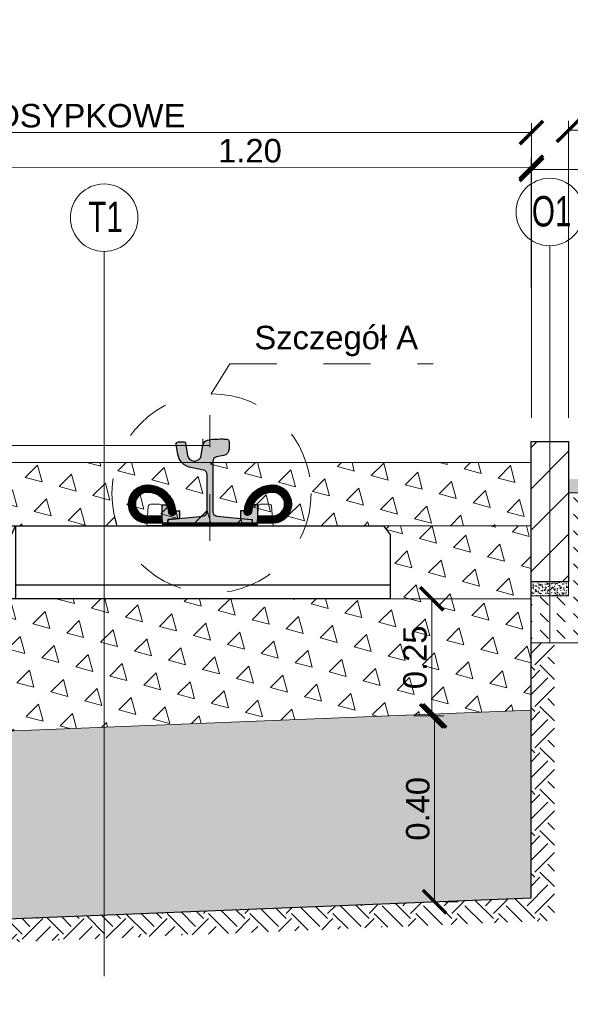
# Model space of a CAD drawing. Header units: feet. Extents: x 210.7 to 255.4, y -209.3 to -191.9.
# Tile 8 of 25: x 222.8 to 224, y -205 to -202.9. Entities that reach past the tile are written whole.
import ezdxf
from ezdxf.enums import TextEntityAlignment as Align

# ---------------------------------------------------------------- set-up
doc = ezdxf.new("R2010")
doc.units = ezdxf.units.FT
doc.header["$MEASUREMENT"] = 0
doc.header["$PDMODE"] = 34
doc.linetypes.add('DASHDOT2', pattern=[12.7, 6.35, -3.175, 0, -3.175])
doc.linetypes.add('DASHED2', pattern=[0.375, 0.25, -0.125])
for name, color, linetype, lineweight in [('BETON kresk', 8, 'Continuous', 9), ('Geowłóknina', 160, 'Continuous', 30), ('Miesz_niezw', 251, 'Continuous', 9), ('Mieszanka_niezw_0_315', 44, 'Continuous', 15), ('Opis', 7, 'Continuous', 15), ('Opis (wydruk czarny)', 7, 'Continuous', 15), ('oś-szyny', 1, 'DASHDOT2', 0), ('Podkład', 7, 'Continuous', 30), ('Podlew ciągły z poliuretanu', 1, 'Continuous', 9), ('Podsypka cementowo-piaskowa', 251, 'Continuous', 15), ('Podłoże gruntowe', 7, 'Continuous', 13), ('Sb3', 7, 'Continuous', 15), ('sb4', 7, 'Continuous', 15), ('Wymiar', 7, 'Continuous', 15)]:
    doc.layers.add(name, color=color, linetype=linetype, lineweight=lineweight)
for name, color, linetype in [('beton obram', 7, 'Continuous'), ('Podkadka sprężysta', 1, 'Continuous'), ('Szyna', 7, 'Continuous')]:
    doc.layers.add(name, color=color, linetype=linetype)
doc.layers.add('brudnopis', color=50, linetype='Continuous', lineweight=30, plot=False)
doc.styles.add('Opis_1_25', font='arial.ttf', dxfattribs={"height": 0.05})
doc.styles.add('Romans', font='romans.shx', dxfattribs={"width": 0.7})
doc.dimstyles.new('1_25_DK$0', dxfattribs={"dimtxt": 0.05, "dimasz": 0.05, "dimexe": 0.02, "dimexo": 0.05, "dimgap": 0.01, "dimtad": 1, "dimdec": 3, "dimzin": 3, "dimdsep": 46, "dimtxsty": 'Opis_1_25', "dimblk": 'ARCHTICK', "dimcen": 0.05, "dimclrd": 256, "dimclre": 256, "dimazin": 3, "dimtfac": 1, "dimtdec": 3, "dimtofl": 0, "dimtmove": 0, "dimatfit": 3, "dimldrblk": 'ARCHTICK', "dimfxl": 1, "dimfrac": 2, "dimtolj": 1, "dimtzin": 3, "dimlwd": -1, "dimlwe": -1, "dimarcsym": 0})
pattern_1 = [(105, (0.0009048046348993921, -3.755824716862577), (-0.07244443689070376, 0.01941142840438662), [0.03750000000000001, -0.03750000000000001]), (165, (0.0009048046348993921, -3.755824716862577), (-0.05303300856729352, -0.05303300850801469), [0.03750000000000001, -0.03750000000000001]), (45, (-0.03531741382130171, -3.746119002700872), (-0.01941142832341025, 0.07244443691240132), [0.03750000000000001, -0.03750000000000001])]

# ---------------------------------------------------------------- blocks, each defined once
blk = doc.blocks.new('_ArchTick')
at = {"color": 0, "linetype": 'ByBlock', "lineweight": 0, "const_width": 0.15}
blk.add_lwpolyline([(-0.5, -0.5), (0.5, 0.5)], dxfattribs=at)
blk = doc.blocks.new('*D13')
at = {"layer": 'DEFPOINTS', "color": 0, "lineweight": 70, "transparency": 16777216}
for p in [(225.0270997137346, -203.1577676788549), (224.0061949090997, -203.8217364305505), (225.0270997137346, -203.8217364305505)]:
    blk.add_point(p, dxfattribs=at)
at = {"layer": 'Wymiar', "transparency": 16777216}
for p, q in [((224.0061949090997, -203.7717364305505), (224.0061949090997, -203.1377676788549)), ((225.0270997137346, -203.7717364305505), (225.0270997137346, -203.1377676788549)), ((224.0061949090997, -203.1577676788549), (225.0270997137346, -203.1577676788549))]:
    blk.add_line(p, q, dxfattribs=at)
at = {"layer": 'Wymiar', "transparency": 16777216, "xscale": 0.05, "yscale": 0.05, "zscale": 0.05, "rotation": 180}
blk.add_blockref('_ArchTick', (224.0061949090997, -203.1577676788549), dxfattribs=at)
at = {"layer": 'Wymiar', "transparency": 16777216, "xscale": 0.05, "yscale": 0.05, "zscale": 0.05}
blk.add_blockref('_ArchTick', (225.0270997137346, -203.1577676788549), dxfattribs=at)
at = {"layer": 'Wymiar', "color": 0, "transparency": 16777216, "insert": (224.5166473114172, -203.079787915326), "char_height": 0.05, "attachment_point": 5, "style": 'Opis_1_25'}
blk.add_mtext('\\A1;{\\fArial|b0|i0|c238|p34;CHODNIK Z PŁYT \\PBETONOWYCH}', dxfattribs=at)
blk = doc.blocks.new('*D14')
at = {"layer": 'DEFPOINTS', "color": 0, "lineweight": 70, "transparency": 16777216}
for p in [(225.0270997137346, -203.2412230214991), (223.9270997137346, -203.8217364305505), (225.0270997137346, -203.8217364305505)]:
    blk.add_point(p, dxfattribs=at)
at = {"layer": 'Wymiar', "transparency": 16777216}
for p, q in [((223.9270997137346, -203.7717364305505), (223.9270997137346, -203.221223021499)), ((223.9270997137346, -203.2412230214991), (225.0270997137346, -203.2412230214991)), ((225.0270997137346, -203.7717364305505), (225.0270997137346, -203.221223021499))]:
    blk.add_line(p, q, dxfattribs=at)
at = {"layer": 'Wymiar', "transparency": 16777216, "xscale": 0.05, "yscale": 0.05, "zscale": 0.05, "rotation": 180}
blk.add_blockref('_ArchTick', (223.9270997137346, -203.2412230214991), dxfattribs=at)
at = {"layer": 'Wymiar', "transparency": 16777216, "xscale": 0.05, "yscale": 0.05, "zscale": 0.05}
blk.add_blockref('_ArchTick', (225.0270997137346, -203.2412230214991), dxfattribs=at)
at = {"layer": 'Wymiar', "color": 0, "transparency": 16777216, "insert": (224.4770997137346, -203.205694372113), "char_height": 0.05, "attachment_point": 5, "style": 'Opis_1_25'}
blk.add_mtext('\\A1;1.10', dxfattribs=at)
blk = doc.blocks.new('*D35')
at = {"layer": 'DEFPOINTS', "color": 0, "lineweight": 70, "transparency": 16777216}
for p in [(223.9266122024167, -203.2367113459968), (222.7270996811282, -203.8227364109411), (223.9270997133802, -203.8217364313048)]:
    blk.add_point(p, dxfattribs=at)
at = {"layer": 'Wymiar', "transparency": 16777216}
for p, q in [((222.7270580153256, -203.7727364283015), (222.7265955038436, -203.2177113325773)), ((223.9270580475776, -203.7717364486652), (223.9265955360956, -203.216711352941)), ((222.7266121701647, -203.2377113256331), (223.9266122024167, -203.2367113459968))]:
    blk.add_line(p, q, dxfattribs=at)
at = {"layer": 'Wymiar', "transparency": 16777216, "xscale": 0.05, "yscale": 0.05, "zscale": 0.05}
for p, rotation in [((222.7266121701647, -203.2377113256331), 180.0477454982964), ((223.9266122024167, -203.2367113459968), 0.04774549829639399)]:
    blk.add_blockref('_ArchTick', p, dxfattribs=dict(at, rotation=rotation))
at = {"layer": 'Wymiar', "color": 0, "transparency": 16777216, "insert": (223.3265825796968, -203.2016826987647), "char_height": 0.05, "attachment_point": 5, "rotation": 0.047745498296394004, "style": 'Opis_1_25'}
blk.add_mtext('\\A1;1.20', dxfattribs=at)
blk = doc.blocks.new('*D37')
at = {"layer": 'DEFPOINTS', "color": 0, "lineweight": 70, "transparency": 16777216}
for p in [(223.9270997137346, -203.1627676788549), (221.0570997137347, -203.8217364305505), (223.9270997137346, -203.8217364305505)]:
    blk.add_point(p, dxfattribs=at)
at = {"layer": 'Wymiar', "transparency": 16777216}
for p, q in [((221.0570997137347, -203.7717364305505), (221.0570997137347, -203.1427676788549)), ((223.9270997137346, -203.7717364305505), (223.9270997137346, -203.1427676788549)), ((221.0570997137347, -203.1627676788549), (223.9270997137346, -203.1627676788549))]:
    blk.add_line(p, q, dxfattribs=at)
at = {"layer": 'Wymiar', "transparency": 16777216, "xscale": 0.05, "yscale": 0.05, "zscale": 0.05, "rotation": 180}
blk.add_blockref('_ArchTick', (221.0570997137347, -203.1627676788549), dxfattribs=at)
at = {"layer": 'Wymiar', "transparency": 16777216, "xscale": 0.05, "yscale": 0.05, "zscale": 0.05}
blk.add_blockref('_ArchTick', (223.9270997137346, -203.1627676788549), dxfattribs=at)
at = {"layer": 'Wymiar', "color": 0, "transparency": 16777216, "insert": (222.4920997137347, -203.1268979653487), "char_height": 0.05, "attachment_point": 5, "style": 'Opis_1_25'}
blk.add_mtext('\\A1;{\\fArial|b0|i0|c238|p34;TOROWISKO KLASYCZNE PODSYPKOWE}', dxfattribs=at)
blk = doc.blocks.new('PS-60R2-SB4-1800')
h = blk.add_hatch(color=251)
edge = h.paths.add_edge_path()
edge.add_arc((-64.85020978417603, 18.20540894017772), 4.499999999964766, 4.328325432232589, 24.187061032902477, ccw=False)
edge.add_arc((-59.5653256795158, 18.60540894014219), 0.8000000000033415, 184.3283254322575, 364.3283254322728)
edge.add_arc((-64.85020978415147, 18.2054089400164), 6.099999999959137, 4.328325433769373, 5.518464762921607)
edge.add_line((-58.77848170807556, 18.79202480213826), (-58.02596563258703, 18.79189964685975))
edge.add_line((-58.02596563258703, 18.79189964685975), (-58.01851709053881, 17.15335696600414))
edge.add_line((-58.01851709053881, 17.15335696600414), (-60.51127112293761, 16.90517299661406))
edge.add_line((-60.51127112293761, 16.90517299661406), (-60.51143550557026, 16.10521954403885))
edge.add_line((-60.51143550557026, 16.10521954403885), (-61.65020978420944, 16.1054089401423))
edge.add_line((-61.65020978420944, 16.1054089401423), (-61.70545377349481, 17.70880618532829))
edge.add_line((-61.70545377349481, 17.70880618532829), (-61.70506451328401, 20.04929525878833))
edge.add_line((-61.70506451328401, 20.04929525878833), (-60.74525279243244, 20.04913562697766))
h = blk.add_hatch(color=251)
edge = h.paths.add_edge_path()
edge.add_arc((-38.14976804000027, 18.20942884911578), 4.499999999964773, 155.8129389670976, 175.6716745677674)
edge.add_arc((-43.43465214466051, 18.60942884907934), 0.8000000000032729, 175.6716745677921, 355.6716745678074, ccw=False)
edge.add_arc((-38.14976804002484, 18.20942884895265), 6.099999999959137, 174.4815352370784, 175.6716745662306, ccw=False)
edge.add_line((-44.22149611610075, 18.7960447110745), (-44.97401219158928, 18.79591955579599))
edge.add_line((-44.97401219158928, 18.79591955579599), (-44.9814607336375, 17.15737687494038))
edge.add_line((-44.9814607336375, 17.15737687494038), (-42.4887067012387, 16.90919290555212))
edge.add_line((-42.4887067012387, 16.90919290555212), (-42.48854231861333, 16.10923945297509))
edge.add_line((-42.48854231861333, 16.10923945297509), (-41.34976803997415, 16.10942884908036))
edge.add_line((-41.34976803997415, 16.10942884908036), (-41.29452405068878, 17.71282609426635))
edge.add_line((-41.29452405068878, 17.71282609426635), (-41.2949133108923, 20.0533151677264))
edge.add_line((-41.2949133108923, 20.0533151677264), (-42.25472503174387, 20.05315553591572))
h = blk.add_hatch(color=251)
edge = h.paths.add_edge_path()
edge.add_arc((38.14985109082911, 18.20942884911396), 4.499999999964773, 4.328325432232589, 24.18706103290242, ccw=False)
edge.add_arc((43.43473519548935, 18.60942884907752), 0.8000000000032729, 184.3283254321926, 364.3283254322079)
edge.add_arc((38.14985109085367, 18.20942884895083), 6.099999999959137, 4.328325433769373, 5.518464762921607)
edge.add_line((44.22157916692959, 18.79604471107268), (44.97409524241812, 18.79591955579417))
edge.add_line((44.97409524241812, 18.79591955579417), (44.98154378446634, 17.15737687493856))
edge.add_line((44.98154378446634, 17.15737687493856), (42.48878975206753, 16.9091929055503))
edge.add_line((42.48878975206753, 16.9091929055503), (42.48862536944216, 16.10923945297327))
edge.add_line((42.48862536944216, 16.10923945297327), (41.34985109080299, 16.10942884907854))
edge.add_line((41.34985109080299, 16.10942884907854), (41.29460710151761, 17.71282609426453))
edge.add_line((41.29460710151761, 17.71282609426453), (41.29499636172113, 20.05331516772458))
edge.add_line((41.29499636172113, 20.05331516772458), (42.25480808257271, 20.0531555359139))
h = blk.add_hatch(color=251)
edge = h.paths.add_edge_path()
edge.add_arc((64.85029283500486, 18.2054089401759), 4.499999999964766, 155.8129389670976, 175.6716745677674)
edge.add_arc((59.56540873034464, 18.60540894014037), 0.8000000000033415, 175.6716745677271, 355.67167456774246, ccw=False)
edge.add_arc((64.85029283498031, 18.20540894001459), 6.099999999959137, 174.4815352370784, 175.6716745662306, ccw=False)
edge.add_line((58.77856475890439, 18.79202480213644), (58.02604868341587, 18.79189964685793))
edge.add_line((58.02604868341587, 18.79189964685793), (58.01860014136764, 17.15335696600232))
edge.add_line((58.01860014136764, 17.15335696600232), (60.51135417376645, 16.90517299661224))
edge.add_line((60.51135417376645, 16.90517299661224), (60.5115185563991, 16.10521954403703))
edge.add_line((60.5115185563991, 16.10521954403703), (61.65029283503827, 16.10540894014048))
edge.add_line((61.65029283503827, 16.10540894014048), (61.70553682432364, 17.70880618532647))
edge.add_line((61.70553682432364, 17.70880618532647), (61.70514756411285, 20.04929525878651))
edge.add_line((61.70514756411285, 20.04929525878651), (60.74533584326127, 20.04913562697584))
at = {"layer": 'Podkadka sprężysta'}
h = blk.add_hatch(dxfattribs=at)
h.set_pattern_fill('ANSI37', color=256, angle=0.009529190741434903, style=0)
h.set_pattern_definition([(45.00952919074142, (-51.49991694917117, 15.60774071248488), (-0.08840304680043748, 0.08837364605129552), []), (135.0095291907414, (-51.49991694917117, 15.60774071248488), (-0.08837364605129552, -0.08840304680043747), [])])
h.paths.add_polyline_path([(-61.63283859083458, 15.60605544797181), (-61.65020978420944, 16.1054089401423), (-41.34976803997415, 16.10942884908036), (-41.36699530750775, 15.60942597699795)])
h = blk.add_hatch(dxfattribs=at)
h.set_pattern_fill('ANSI37', color=256, scale=100, style=0)
h.set_pattern_definition([(134.9904708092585, (51.5, 15.60774071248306), (0.08840304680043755, 0.08837364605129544), []), (44.99047080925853, (51.5, 15.60774071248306), (0.08837364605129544, -0.08840304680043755), [])])
h.paths.add_polyline_path([(61.63292164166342, 15.60605544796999), (61.65029283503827, 16.10540894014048), (41.34985109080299, 16.10942884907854), (41.36707835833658, 15.60942597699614)])
at = {"layer": 'sb4'}
h = blk.add_hatch(dxfattribs=at)
h.set_pattern_fill('ANSI31', color=256, angle=0.009529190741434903, style=0)
h.set_pattern_definition([(134.9904708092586, (-92.79758262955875, -4.70838610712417), (0.08840304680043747, 0.08837364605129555), [])])
edge = h.paths.add_edge_path()
edge.add_line((-61.65020978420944, 16.1054089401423), (-64.85020978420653, 16.1054089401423))
edge.add_arc((-64.8502097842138, 20.20540894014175), 4.099999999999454, 90.00000000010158, 270.00000000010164, ccw=False)
edge.add_arc((-64.85020978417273, 18.20540894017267), 6.099999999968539, 4.328325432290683, 90.00000000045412, ccw=False)
edge.add_arc((-59.5653256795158, 18.60540894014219), 0.8000000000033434, -175.67167456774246, 4.328325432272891, ccw=False)
edge.add_arc((-64.85020978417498, 18.20540894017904), 4.499999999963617, 4.328325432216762, 90.00000000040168)
edge.add_arc((-64.85020978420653, 20.20540894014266), 2.5, 90, 270)
edge.add_line((-64.85020978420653, 17.70540894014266), (-61.70580229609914, 17.70347502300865))
edge.add_line((-61.70580229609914, 17.70347502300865), (-61.65020978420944, 16.1054089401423))
h = blk.add_hatch(dxfattribs=at)
h.set_pattern_fill('ANSI31', color=256, angle=0.009529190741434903, style=0)
h.set_pattern_definition([(45.00952919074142, (-10.20239519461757, -4.704366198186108), (-0.08840304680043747, 0.08837364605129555), [])])
edge = h.paths.add_edge_path()
edge.add_line((-41.34976803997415, 16.10942884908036), (-38.14976803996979, 16.10942884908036))
edge.add_arc((-38.14976803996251, 20.2094288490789), 4.099999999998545, 269.9999999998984, 449.9999999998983)
edge.add_arc((-38.14976804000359, 18.20942884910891), 6.099999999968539, 89.99999999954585, 175.6716745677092)
edge.add_arc((-43.43465214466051, 18.60942884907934), 0.8000000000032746, 175.6716745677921, 355.6716745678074)
edge.add_arc((-38.14976804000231, 18.20942884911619), 4.499999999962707, 89.9999999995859, 175.6716745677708, ccw=False)
edge.add_arc((-38.14976803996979, 20.2094288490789), 2.5, -90, 90, ccw=False)
edge.add_line((-38.14976803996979, 17.7094288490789), (-41.29470646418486, 17.70753173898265))
edge.add_line((-41.29470646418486, 17.70753173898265), (-41.34976803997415, 16.10942884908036))
h = blk.add_hatch(dxfattribs=at)
h.set_pattern_fill('ANSI31', color=256, angle=0.009529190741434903, style=0)
h.set_pattern_definition([(134.9904708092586, (10.2024782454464, -4.704366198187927), (0.08840304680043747, 0.08837364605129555), [])])
edge = h.paths.add_edge_path()
edge.add_line((41.34985109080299, 16.10942884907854), (38.14985109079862, 16.10942884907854))
edge.add_arc((38.14985109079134, 20.20942884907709), 4.099999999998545, 90.00000000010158, 270.00000000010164, ccw=False)
edge.add_arc((38.14985109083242, 18.20942884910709), 6.099999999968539, 4.328325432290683, 90.00000000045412, ccw=False)
edge.add_arc((43.43473519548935, 18.60942884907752), 0.8000000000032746, -175.67167456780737, 4.328325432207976, ccw=False)
edge.add_arc((38.14985109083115, 18.20942884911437), 4.499999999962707, 4.328325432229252, 90.00000000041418)
edge.add_arc((38.14985109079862, 20.20942884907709), 2.5, 90, 270)
edge.add_line((38.14985109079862, 17.70942884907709), (41.29478951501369, 17.70753173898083))
edge.add_line((41.29478951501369, 17.70753173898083), (41.34985109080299, 16.10942884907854))
h = blk.add_hatch(dxfattribs=at)
h.set_pattern_fill('ANSI31', color=256, angle=0.009529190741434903, style=0)
h.set_pattern_definition([(45.00952919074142, (92.79766568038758, -4.708386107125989), (-0.08840304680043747, 0.08837364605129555), [])])
edge = h.paths.add_edge_path()
edge.add_line((61.65029283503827, 16.10540894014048), (64.85029283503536, 16.10540894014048))
edge.add_arc((64.85029283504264, 20.20540894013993), 4.099999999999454, 269.9999999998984, 449.9999999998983)
edge.add_arc((64.85029283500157, 18.20540894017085), 6.099999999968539, 89.9999999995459, 175.6716745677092)
edge.add_arc((59.56540873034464, 18.60540894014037), 0.8000000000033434, 175.6716745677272, 355.6716745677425)
edge.add_arc((64.85029283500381, 18.20540894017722), 4.499999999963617, 89.99999999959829, 175.6716745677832, ccw=False)
edge.add_arc((64.85029283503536, 20.20540894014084), 2.5, -90, 90, ccw=False)
edge.add_line((64.85029283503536, 17.70540894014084), (61.70588534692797, 17.70347502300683))
edge.add_line((61.70588534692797, 17.70347502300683), (61.65029283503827, 16.10540894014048))
at = {"layer": 'Szyna'}
h = blk.add_hatch(color=256, dxfattribs=at)
edge = h.paths.add_edge_path()
edge.add_arc((-54.07513544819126, 32.0297057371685), 1.499999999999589, 180.0000026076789, 258.6900701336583)
edge.add_line((-54.36930958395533, 30.5588347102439), (-52.90401923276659, 30.26577670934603))
edge.add_arc((-53.10013532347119, 29.28519602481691), 0.9999999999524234, 2.595729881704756e-06, 78.69007012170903, ccw=False)
edge.add_line((-52.10013532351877, 29.28519607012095), (-52.10013483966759, 18.64498753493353))
edge.add_arc((-53.10013483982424, 18.64498748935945), 1.000000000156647, -84.2894042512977, 2.611202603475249e-06, ccw=False)
edge.add_line((-53.00063107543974, 17.64995030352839), (-60.22998587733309, 16.92701449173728))
edge.add_arc((-60.20013474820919, 16.62850333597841), 0.3000000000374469, 95.71059571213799, 180.0000025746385)
edge.add_line((-60.50013474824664, 16.62850332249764), (-60.5001347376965, 16.3999995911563))
edge.add_arc((-60.20013473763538, 16.39999960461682), 0.3000000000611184, 180.0000025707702, 270.0000025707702)
edge.add_line((-60.20013472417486, 16.09999960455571), (-42.80013472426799, 16.1000003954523))
edge.add_arc((-42.80013473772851, 16.40000039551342), 0.3000000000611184, 270.0000025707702, 360.0000025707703)
edge.add_line((-42.50013473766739, 16.40000040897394), (-42.50013474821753, 16.62850414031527))
edge.add_arc((-42.80013474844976, 16.62850412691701), 0.3000000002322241, 2.558879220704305e-06, 84.28940942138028)
edge.add_line((-42.77028364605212, 16.92701528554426), (-49.99963851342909, 17.64995044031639))
edge.add_arc((-49.90013483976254, 18.64498763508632), 1.000000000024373, 180.0000026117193, 264.28940947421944, ccw=False)
edge.add_line((-50.90013483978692, 18.64498758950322), (-50.90013519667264, 26.49519612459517))
edge.add_arc((-49.90013519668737, 26.49519617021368), 0.9999999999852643, 101.30993508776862, 180.0000026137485, ccw=False)
edge.add_line((-50.0962513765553, 27.47577683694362), (-47.38879003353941, 28.0172692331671))
edge.add_arc((-48.07519666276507, 31.44930156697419), 3.500000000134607, 281.3099350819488, 350.5376803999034)
edge.add_line((-44.6228179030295, 30.87390526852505), (-44.28216873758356, 32.91780083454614))
edge.add_arc((-44.77536570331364, 33.00000030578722), 0.5000000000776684, 350.5376803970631, 450.000002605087)
edge.add_line((-44.77536572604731, 33.50000030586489), (-45.99262867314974, 33.50000025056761))
edge.add_arc((-45.99262865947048, 33.20000025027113), 0.3000000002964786, 90.00000261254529, 170.5376804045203)
edge.add_line((-46.28854683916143, 33.24931993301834), (-46.7379117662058, 30.55312961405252))
edge.add_arc((-48.09913539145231, 30.78000015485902), 1.380000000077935, 270.0000025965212, 350.5376803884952, ccw=False)
edge.add_line((-48.09913532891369, 29.40000015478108), (-48.25113532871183, 29.40000014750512))
edge.add_arc((-48.2511353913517, 30.78000014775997), 1.380000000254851, 189.4623248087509, 270.00000260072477, ccw=False)
edge.add_line((-49.61235899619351, 30.55312948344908), (-49.98892671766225, 32.81253518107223))
edge.add_arc((-51.27123880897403, 32.59881643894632), 1.300000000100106, 9.462324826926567, 76.81804508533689)
edge.add_arc((-52.79913517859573, 26.07535626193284), 7.999999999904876, 76.81804506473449, 86.81323531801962)
edge.add_arc((-54.02213417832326, 4.109376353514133), 29.99999999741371, 86.81323532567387, 90.3828454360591)
edge.add_arc((-54.16913517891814, 26.10888522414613), 8.000000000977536, 90.38284543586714, 96.93827769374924)
edge.add_arc((-55.07513551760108, 33.55396167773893), 0.500000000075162, 96.93827769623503, 180.000002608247)
edge.add_line((-55.57513551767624, 33.55396165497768), (-55.57513544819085, 32.02970566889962))
h = blk.add_hatch(color=256, dxfattribs=at)
edge = h.paths.add_edge_path()
edge.add_arc((54.0752184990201, 32.02970573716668), 1.499999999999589, 281.30992986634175, 359.99999739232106, ccw=False)
edge.add_line((54.36939263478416, 30.55883471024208), (52.90410228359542, 30.26577670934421))
edge.add_arc((53.10021837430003, 29.28519602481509), 0.9999999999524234, 101.3099298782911, 179.99999740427)
edge.add_line((52.10021837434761, 29.28519607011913), (52.10021789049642, 18.64498753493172))
edge.add_arc((53.10021789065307, 18.64498748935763), 1.000000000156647, 179.9999973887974, 264.2894042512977)
edge.add_line((53.00071412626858, 17.64995030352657), (60.23006892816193, 16.92701449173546))
edge.add_arc((60.20021779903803, 16.62850333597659), 0.3000000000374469, -2.574638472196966e-06, 84.289404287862, ccw=False)
edge.add_line((60.50021779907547, 16.62850332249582), (60.50021778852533, 16.39999959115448))
edge.add_arc((60.20021778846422, 16.399999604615), 0.3000000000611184, 269.9999974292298, 359.9999974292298, ccw=False)
edge.add_line((60.20021777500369, 16.09999960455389), (42.80021777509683, 16.10000039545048))
edge.add_arc((42.80021778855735, 16.4000003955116), 0.3000000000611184, 179.9999974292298, 269.9999974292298, ccw=False)
edge.add_line((42.50021778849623, 16.40000040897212), (42.50021779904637, 16.62850414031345))
edge.add_arc((42.80021779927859, 16.62850412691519), 0.3000000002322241, 95.71059057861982, 179.9999974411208, ccw=False)
edge.add_line((42.77036669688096, 16.92701528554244), (49.99972156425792, 17.64995044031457))
edge.add_arc((49.90021789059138, 18.6449876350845), 1.000000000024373, 275.7105905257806, 359.9999973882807)
edge.add_line((50.90021789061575, 18.6449875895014), (50.90021824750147, 26.49519612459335))
edge.add_arc((49.90021824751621, 26.49519617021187), 0.9999999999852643, 359.9999973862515, 438.6900649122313)
edge.add_line((50.09633442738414, 27.4757768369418), (47.38887308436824, 28.01726923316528))
edge.add_arc((48.0752797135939, 31.44930156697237), 3.500000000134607, 189.4623196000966, 258.69006491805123, ccw=False)
edge.add_line((44.62290095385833, 30.87390526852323), (44.2822517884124, 32.91780083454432))
edge.add_arc((44.77544875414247, 33.0000003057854), 0.5000000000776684, 89.99999739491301, 189.4623196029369, ccw=False)
edge.add_line((44.77544877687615, 33.50000030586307), (45.99271172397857, 33.50000025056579))
edge.add_arc((45.99271171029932, 33.20000025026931), 0.3000000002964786, 9.462319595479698, 89.99999738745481, ccw=False)
edge.add_line((46.28862988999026, 33.24931993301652), (46.73799481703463, 30.5531296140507))
edge.add_arc((48.09921844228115, 30.7800001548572), 1.380000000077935, 189.4623196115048, 269.9999974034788)
edge.add_line((48.09921837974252, 29.40000015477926), (48.25121837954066, 29.40000014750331))
edge.add_arc((48.25121844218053, 30.78000014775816), 1.380000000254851, 269.9999973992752, 350.5376751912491)
edge.add_line((49.61244204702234, 30.55312948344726), (49.98900976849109, 32.81253518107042))
edge.add_arc((51.27132185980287, 32.5988164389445), 1.300000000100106, 103.1819549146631, 170.5376751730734, ccw=False)
edge.add_arc((52.79921822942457, 26.07535626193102), 7.999999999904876, 93.18676468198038, 103.18195493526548, ccw=False)
edge.add_arc((54.02221722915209, 4.109376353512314), 29.99999999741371, 89.61715456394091, 93.18676467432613, ccw=False)
edge.add_arc((54.16921822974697, 26.10888522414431), 8.000000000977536, 83.06172230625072, 89.61715456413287, ccw=False)
edge.add_arc((55.07521856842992, 33.55396167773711), 0.500000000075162, -2.6082469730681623e-06, 83.06172230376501, ccw=False)
edge.add_line((55.57521856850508, 33.55396165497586), (55.57521849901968, 32.0297056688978))
for p, q in [((-60.51162242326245, 16.90321591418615), (-60.51145789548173, 16.10624195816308)), ((-42.4887067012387, 16.90919290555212), (-42.48854231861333, 16.10923945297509)), ((42.48878975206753, 16.9091929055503), (42.48862536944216, 16.10923945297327)), ((60.51170547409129, 16.90321591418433), (60.51154094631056, 16.10624195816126)), ((-61.63283859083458, 15.60605544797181), (-64.95012177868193, 15.60550373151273))]:
    blk.add_line(p, q)
for points in [[(-60.74525279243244, 20.04913562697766, -0.08686759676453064), (-60.36304403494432, 18.54503158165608, 1.000000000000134), (-58.76760732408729, 18.66578629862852, 0.005193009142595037), (-58.77848170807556, 18.79202480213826), (-58.02596563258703, 18.79189964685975), (-58.01851709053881, 17.15335696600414), (-60.51127112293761, 16.90517299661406), (-60.51143550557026, 16.10521954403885), (-61.65020978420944, 16.1054089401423), (-61.70545377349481, 17.70880618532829), (-61.70506451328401, 20.04929525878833)], [(-42.25472503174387, 20.05315553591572, 0.08686759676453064), (-42.63693378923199, 18.54905149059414, -1.000000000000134), (-44.23237050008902, 18.66980620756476, -0.005193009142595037), (-44.22149611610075, 18.7960447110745), (-44.97401219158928, 18.79591955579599), (-44.9814607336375, 17.15737687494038), (-42.4887067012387, 16.90919290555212), (-42.48854231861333, 16.10923945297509), (-41.34976803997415, 16.10942884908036), (-41.29452405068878, 17.71282609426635), (-41.2949133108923, 20.0533151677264)], [(42.25480808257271, 20.0531555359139, -0.08686759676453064), (42.63701684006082, 18.54905149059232, 1.000000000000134), (44.23245355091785, 18.66980620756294, 0.005193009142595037), (44.22157916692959, 18.79604471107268), (44.97409524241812, 18.79591955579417), (44.98154378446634, 17.15737687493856), (42.48878975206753, 16.9091929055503), (42.48862536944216, 16.10923945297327), (41.34985109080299, 16.10942884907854), (41.29460710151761, 17.71282609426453), (41.29499636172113, 20.05331516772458)], [(60.74533584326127, 20.04913562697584, 0.08686759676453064), (60.36312708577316, 18.54503158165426, -1.000000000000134), (58.76769037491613, 18.6657862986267, -0.005193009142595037), (58.77856475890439, 18.79202480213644), (58.02604868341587, 18.79189964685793), (58.01860014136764, 17.15335696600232), (60.51135417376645, 16.90517299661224), (60.5115185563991, 16.10521954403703), (61.65029283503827, 16.10540894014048), (61.70553682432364, 17.70880618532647), (61.70514756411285, 20.04929525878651)]]:
    blk.add_lwpolyline(points, format="xyb", close=True)
at = {"layer": 'brudnopis', "lineweight": 0, "ltscale": 5}
for p, q in [((-49.97017078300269, 32.69999960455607), (-49.97017078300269, 34.10870663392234)), ((49.97025383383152, 32.69999960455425), (49.97025383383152, 34.10870663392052)), ((-51.50000000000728, 32.69999960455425), (51.50008305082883, 32.69999960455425))]:
    blk.add_line(p, q, dxfattribs=at)
at = {"layer": 'oś-szyny', "ltscale": 0.002}
for p, q in [((-51.5, 12.34887240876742), (-51.5, 39.15927775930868)), ((51.50008305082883, 12.3488724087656), (51.50008305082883, 39.15927775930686))]:
    blk.add_line(p, q, dxfattribs=at)
at = {"layer": 'Podkadka sprężysta'}
for points in [[(-61.63283859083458, 15.60605544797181), (-61.65020978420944, 16.1054089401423), (-41.34976803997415, 16.10942884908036), (-41.36699530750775, 15.60942597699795)], [(61.63292164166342, 15.60605544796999), (61.65029283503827, 16.10540894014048), (41.34985109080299, 16.10942884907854), (41.36707835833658, 15.60942597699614)]]:
    blk.add_lwpolyline(points, close=True, dxfattribs=at)
at = {"layer": 'Podkład', "ltscale": 5}
for p, q in [((-88.5, 15.60000000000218), (-90, 13.60000000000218)), ((88.50000000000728, 15.60000000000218), (-88.49999999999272, 15.60000000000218)), ((-10, 15.60000000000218), (-10, 1.818989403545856e-12)), ((-3, 1.818989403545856e-12), (-10, 15.60000000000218)), ((0, 15.60000000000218), (0, 1.818989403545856e-12)), ((0, 15.60000000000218), (0, 1.818989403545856e-12)), ((3, 1.818989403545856e-12), (10, 15.60000000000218)), ((10, 15.60000000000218), (10, 1.818989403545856e-12)), ((88.5, 15.60000000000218), (90, 13.60000000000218)), ((-90, 1.818989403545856e-12), (-90, 13.60000000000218)), ((90, 1.818989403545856e-12), (90, 13.60000000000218)), ((-10, 3.000000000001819), (-90, 3.000000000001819)), ((10, 3.000000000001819), (89.99999999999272, 3.000000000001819)), ((-89.99999999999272, 0), (89.99999999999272, 1.818989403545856e-12))]:
    blk.add_line(p, q, dxfattribs=at)
at = {"layer": 'Sb3'}
for points in [[(-61.63283859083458, 15.60605544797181), (-61.77465327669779, 19.6826699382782, 0.4041133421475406), (-62.27443416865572, 20.1652867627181), (-64.16259709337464, 20.16497273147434, 0.3936855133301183), (-64.6612744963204, 19.70015658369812), (-64.95012177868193, 15.60550373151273)], [(61.63292164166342, 15.60605544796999), (61.77473632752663, 19.68266993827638, -0.4041133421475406), (62.27451721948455, 20.16528676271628), (64.16268014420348, 20.16497273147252, -0.3936855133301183), (64.66135754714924, 19.7001565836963), (64.95020482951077, 15.60550373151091)]]:
    blk.add_lwpolyline(points, format="xyb", close=True, dxfattribs=at)
for points in [[(-41.36699530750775, 15.60942597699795), (-41.22653663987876, 19.68608741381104, -0.4041133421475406), (-40.72691630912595, 20.16887045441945), (-38.8387533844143, 20.16918448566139, -0.3936855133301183), (-38.33992139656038, 19.70453423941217), (-38.04971211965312, 15.60997769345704), (-41.36699530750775, 15.60942597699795)], [(41.36707835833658, 15.60942597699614), (41.22661969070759, 19.68608741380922, 0.4041133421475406), (40.72699935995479, 20.16887045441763), (38.83883643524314, 20.16918448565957, 0.3936855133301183), (38.34000444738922, 19.70453423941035), (38.04979517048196, 15.60997769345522), (41.36707835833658, 15.60942597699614)]]:
    blk.add_lwpolyline(points, format="xyb", dxfattribs=at)
at = {"layer": 'sb4'}
for points in [[(-61.65020978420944, 16.1054089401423), (-64.85020978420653, 16.1054089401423, -1), (-64.85020978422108, 24.30540894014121, -0.3922565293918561), (-58.76760732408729, 18.66578629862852, -1.000000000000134), (-60.36304403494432, 18.54503158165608, 0.3922565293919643), (-64.85020978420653, 22.70540894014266, 0.9999999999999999), (-64.85020978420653, 17.70540894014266), (-61.70580229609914, 17.70347502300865)], [(-41.34976803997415, 16.10942884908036), (-38.14976803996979, 16.10942884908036, 1), (-38.14976803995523, 24.30942884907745, 0.3922565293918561), (-44.23237050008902, 18.66980620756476, 1.000000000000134), (-42.63693378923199, 18.54905149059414, -0.3922565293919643), (-38.14976803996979, 22.7094288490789, -0.9999999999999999), (-38.14976803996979, 17.7094288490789), (-41.29470646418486, 17.70753173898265)], [(41.34985109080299, 16.10942884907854), (38.14985109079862, 16.10942884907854, -1), (38.14985109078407, 24.30942884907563, -0.3922565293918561), (44.23245355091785, 18.66980620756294, -1.000000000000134), (42.63701684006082, 18.54905149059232, 0.3922565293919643), (38.14985109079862, 22.70942884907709, 0.9999999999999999), (38.14985109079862, 17.70942884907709), (41.29478951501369, 17.70753173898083)], [(61.65029283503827, 16.10540894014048), (64.85029283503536, 16.10540894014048, 1), (64.85029283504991, 24.30540894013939, 0.3922565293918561), (58.76769037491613, 18.6657862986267, 1.000000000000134), (60.36312708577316, 18.54503158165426, -0.3922565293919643), (64.85029283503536, 22.70540894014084, -0.9999999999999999), (64.85029283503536, 17.70540894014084), (61.70588534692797, 17.70347502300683)]]:
    blk.add_lwpolyline(points, format="xyb", close=True, dxfattribs=at)
for points in [[(-61.70527135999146, 17.70351183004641), (-61.65020978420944, 16.1054089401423)], [(-41.29470646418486, 17.70753173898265), (-41.34976803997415, 16.10942884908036)]]:
    blk.add_lwpolyline(points, dxfattribs=at)
at = {"layer": 'Szyna'}
for points in [[(-55.57513544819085, 32.02970566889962, 0.3575107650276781), (-54.36930958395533, 30.5588347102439), (-52.90401923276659, 30.26577670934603, -0.3575107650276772), (-52.10013532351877, 29.28519607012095), (-52.10013483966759, 18.64498753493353, -0.3853135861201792), (-53.00063107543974, 17.64995030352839), (-60.22998587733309, 16.92701449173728, 0.3853135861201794), (-60.50013474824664, 16.62850332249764), (-60.5001347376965, 16.3999995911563, 0.414213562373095), (-60.20013472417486, 16.09999960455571), (-42.80013472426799, 16.1000003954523, 0.414213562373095), (-42.50013473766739, 16.40000040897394), (-42.50013474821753, 16.62850414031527, 0.3853135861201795), (-42.77028364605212, 16.92701528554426), (-49.99963851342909, 17.64995044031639, -0.385313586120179), (-50.90013483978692, 18.64498758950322), (-50.90013519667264, 26.49519612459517, -0.357510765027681), (-50.0962513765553, 27.47577683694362), (-47.38879003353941, 28.0172692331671, 0.3115981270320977), (-44.6228179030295, 30.87390526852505), (-44.28216873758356, 32.91780083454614, 0.4634545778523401), (-44.77536572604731, 33.50000030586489), (-45.99262867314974, 33.50000025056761, 0.3666293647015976), (-46.28854683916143, 33.24931993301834), (-46.7379117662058, 30.55312961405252, -0.3666293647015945), (-48.09913532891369, 29.40000015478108), (-48.25113532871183, 29.40000014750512, -0.3666293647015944), (-49.61235899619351, 30.55312948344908), (-49.98892671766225, 32.81253518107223), (-49.98892671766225, 32.81253518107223, 0.3026593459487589), (-50.97478130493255, 33.86456244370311, 0.04363991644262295), (-52.35440826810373, 34.06298532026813, 0.01557662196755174), (-54.22259008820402, 34.10870663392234), (-54.22259008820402, 34.10870663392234, 0.02861127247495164), (-55.13553554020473, 34.05030010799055, 0.3791741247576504), (-55.57513551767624, 33.55396165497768)], [(55.57521849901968, 32.0297056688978, -0.3575107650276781), (54.36939263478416, 30.55883471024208), (52.90410228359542, 30.26577670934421, 0.3575107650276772), (52.10021837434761, 29.28519607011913), (52.10021789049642, 18.64498753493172, 0.3853135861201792), (53.00071412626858, 17.64995030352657), (60.23006892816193, 16.92701449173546, -0.3853135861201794), (60.50021779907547, 16.62850332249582), (60.50021778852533, 16.39999959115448, -0.414213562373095), (60.20021777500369, 16.09999960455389), (42.80021777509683, 16.10000039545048, -0.414213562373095), (42.50021778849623, 16.40000040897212), (42.50021779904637, 16.62850414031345, -0.3853135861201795), (42.77036669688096, 16.92701528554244), (49.99972156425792, 17.64995044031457, 0.385313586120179), (50.90021789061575, 18.6449875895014), (50.90021824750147, 26.49519612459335, 0.357510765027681), (50.09633442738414, 27.4757768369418), (47.38887308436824, 28.01726923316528, -0.3115981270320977), (44.62290095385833, 30.87390526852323), (44.2822517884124, 32.91780083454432, -0.4634545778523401), (44.77544877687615, 33.50000030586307), (45.99271172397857, 33.50000025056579, -0.3666293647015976), (46.28862988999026, 33.24931993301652), (46.73799481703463, 30.5531296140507, 0.3666293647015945), (48.09921837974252, 29.40000015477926), (48.25121837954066, 29.40000014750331, 0.3666293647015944), (49.61244204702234, 30.55312948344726), (49.98900976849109, 32.81253518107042), (49.98900976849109, 32.81253518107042, -0.3026593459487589), (50.97486435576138, 33.86456244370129, -0.04363991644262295), (52.35449131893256, 34.06298532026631, -0.01557662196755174), (54.22267313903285, 34.10870663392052), (54.22267313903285, 34.10870663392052, -0.02861127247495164), (55.13561859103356, 34.05030010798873, -0.3791741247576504), (55.57521856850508, 33.55396165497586)]]:
    blk.add_lwpolyline(points, format="xyb", close=True, dxfattribs=at)
blk = doc.blocks.new('*D40')
at = {"layer": 'DEFPOINTS', "color": 0, "lineweight": 70, "transparency": 16777216}
for p in [(223.6261953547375, -204.1577364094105), (223.6261953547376, -204.4077364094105), (223.714389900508, -204.4077364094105)]:
    blk.add_point(p, dxfattribs=at)
at = {"layer": 'Wymiar', "transparency": 16777216}
for p, q in [((223.6761953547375, -204.1577364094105), (223.734389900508, -204.1577364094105)), ((223.714389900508, -204.1577364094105), (223.714389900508, -204.4077364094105)), ((223.6761953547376, -204.4077364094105), (223.734389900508, -204.4077364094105))]:
    blk.add_line(p, q, dxfattribs=at)
at = {"layer": 'Wymiar', "transparency": 16777216, "xscale": 0.05, "yscale": 0.05, "zscale": 0.05}
for p, rotation in [((223.714389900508, -204.1577364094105), 90), ((223.714389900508, -204.4077364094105), 270)]:
    blk.add_blockref('_ArchTick', p, dxfattribs=dict(at, rotation=rotation))
at = {"layer": 'Wymiar', "color": 0, "transparency": 16777216, "insert": (223.6788612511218, -204.2827364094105), "char_height": 0.05, "attachment_point": 5, "rotation": 90, "style": 'Opis_1_25'}
blk.add_mtext('\\A1;0.25', dxfattribs=at)
blk = doc.blocks.new('*D54')
at = {"layer": 'DEFPOINTS', "color": 0, "transparency": 16777216}
for p in [(223.6261953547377, -204.4077364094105), (223.7203880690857, -204.8043627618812), (223.720388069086, -204.8043627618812)]:
    blk.add_point(p, dxfattribs=at)
at = {"layer": 'Wymiar', "transparency": 16777216}
for p, q in [((223.6761953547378, -204.4077364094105), (223.740388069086, -204.4077364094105)), ((223.720388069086, -204.4077364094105), (223.720388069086, -204.8043627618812)), ((223.7703880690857, -204.8043627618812), (223.740388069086, -204.8043627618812))]:
    blk.add_line(p, q, dxfattribs=at)
at = {"layer": 'Wymiar', "transparency": 16777216, "xscale": 0.05, "yscale": 0.05, "zscale": 0.05}
for p, rotation in [((223.720388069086, -204.4077364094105), 90), ((223.720388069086, -204.8043627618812), 270)]:
    blk.add_blockref('_ArchTick', p, dxfattribs=dict(at, rotation=rotation))
at = {"layer": 'Wymiar', "color": 0, "transparency": 16777216, "insert": (223.6848594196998, -204.6060495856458), "char_height": 0.05, "attachment_point": 5, "rotation": 90, "style": 'Opis_1_25'}
blk.add_mtext('\\A1;0.40', dxfattribs=at)

msp = doc.modelspace()

# ---------------------------------------------------------------- hatches: boundary and pattern name
at = {"layer": 'BETON kresk'}
h = msp.add_hatch(dxfattribs=at)
h.set_pattern_fill('ANSI31', color=256, scale=0.5)
h.set_pattern_definition([(45, (-20.95532998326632, -94.72078291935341), (-0.04419417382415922, 0.04419417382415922), [])])
h.paths.add_polyline_path([(223.9261949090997, -204.1217364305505), (224.0061949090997, -204.1217364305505), (224.0061949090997, -203.8217364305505), (223.9261949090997, -203.8217364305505)])
at = {"layer": 'Miesz_niezw'}
h = msp.add_hatch(dxfattribs=at)
h.set_pattern_fill('TRIANG', color=256, scale=0.2, angle=45)
h.set_pattern_definition([(105, (9.684159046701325, -3.755824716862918), (-0.07244443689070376, 0.01941142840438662), [0.03750000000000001, -0.03750000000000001]), (165, (9.684159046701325, -3.755824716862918), (-0.05303300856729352, -0.05303300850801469), [0.03750000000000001, -0.03750000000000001]), (45, (9.647936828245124, -3.746119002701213), (-0.01941142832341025, 0.07244443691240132), [0.03750000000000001, -0.03750000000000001])])
h.paths.add_polyline_path([(223.9261949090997, -203.8666622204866), (221.0570997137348, -203.8666622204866), (221.0571028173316, -204.0017471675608), (223.9261949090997, -204.0017471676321)])
h = msp.add_hatch(dxfattribs=at)
h.set_pattern_fill('TRIANG', color=256, scale=0.2, angle=45)
h.set_pattern_definition(pattern_1)
h.paths.add_polyline_path([(223.6111953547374, -204.0017364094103), (223.6261953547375, -204.0217364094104), (223.6261953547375, -204.1577364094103), (223.9261949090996, -204.1577364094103), (223.9261949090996, -204.0018105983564)])
h = msp.add_hatch(dxfattribs=at)
h.set_pattern_fill('TRIANG', color=256, scale=0.2, angle=45)
h.set_pattern_definition(pattern_1)
h.paths.add_polyline_path([(221.0570997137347, -204.1578105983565), (221.0570997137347, -204.6884784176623), (221.0965066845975, -204.8066993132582), (221.4558846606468, -204.8066993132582), (221.5613409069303, -204.4903305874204), (223.9261949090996, -204.3957364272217), (223.9261949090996, -204.1577364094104)])
at = {"layer": 'Mieszanka_niezw_0_315', "ltscale": 10}
h = msp.add_hatch(dxfattribs=at)
h.set_pattern_fill('AR-CONC', color=256, scale=0.01, style=0)
h.set_pattern_definition([(49.99999999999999, (0, 0), (0.07172601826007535, -0.006275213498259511), [0.0075, -0.0825]), (355, (0, 0), (-0.0138751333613, 0.07521921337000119), [0.006, -0.066]), (100.45144446, (0.0059771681, -0.0005229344), (0.0578508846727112, 0.06894399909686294), [0.006374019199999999, -0.07011421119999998]), (46.18420000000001, (0, 0.02), (0.1067241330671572, -0.01655192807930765), [0.01125, -0.12375]), (96.63563549, (0.0088936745, 0.0186206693), (0.09346619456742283, 0.09741186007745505), [0.0095610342, -0.105171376]), (351.1841639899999, (0, 0.02), (0.09346619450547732, 0.09741186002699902), [0.009000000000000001, -0.0990000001]), (21, (0.01, 0.015), (0.05969070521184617, -0.04026188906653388), [0.0075, -0.0825]), (326.0000000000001, (0.01, 0.015), (0.02433153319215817, 0.0725150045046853), [0.006, -0.066]), (71.45144474, (0.0149742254, 0.0116448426), (0.08402223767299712, 0.03225311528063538), [0.006374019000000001, -0.0701142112]), (37.50000000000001, (0, 0), (0.001215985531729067, 0.03328938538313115), [0, -0.0652, 0, -0.067, 0, -0.06625]), (7.499999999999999, (0, 0), (0.02630695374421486, 0.03944117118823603), [0, -0.0382, 0, -0.0637, 0, -0.02525]), (327.5, (-0.0223, 0), (0.0533822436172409, -0.002255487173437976), [0, -0.025, 0, -0.078, 0, -0.1035]), (317.5, (-0.0323, 0), (0.05831861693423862, 0.01001049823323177), [0, -0.0325, 0, -0.0518, 0, -0.0735])])
h.paths.add_polyline_path([(221.4260977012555, -204.8961343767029), (221.5613409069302, -204.4904047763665), (223.9261949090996, -204.3958106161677), (223.9261949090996, -204.7961304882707)])
at = {"layer": 'Opis'}
h = msp.add_hatch(dxfattribs=at)
h.set_pattern_fill('DASH', color=256, scale=0.2, angle=135)
h.set_pattern_definition([(135, (-78.18312515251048, -6.888687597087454), (-0.03535533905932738, 3.469446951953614e-18), [0.025, -0.025])])
h.paths.add_polyline_path([(223.9261949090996, -204.2517364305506), (224.1061949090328, -204.2517364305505), (224.1061949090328, -203.9317363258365), (224.0061942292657, -203.9317366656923), (224.0061949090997, -204.1517364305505), (223.9261949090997, -204.1517364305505)])
at = {"layer": 'Podsypka cementowo-piaskowa', "lineweight": 5}
h = msp.add_hatch(dxfattribs=at)
h.set_pattern_fill('AR-SAND', color=256, scale=0.005, style=0)
h.set_pattern_definition([(37.50000000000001, (-28.48695665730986, -11.39662845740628), (-0.0003149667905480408, 0.009634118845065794), [0, -0.0076, 0, -0.0085, 0, -0.008125]), (7.499999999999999, (-28.48695665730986, -11.39662845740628), (0.008848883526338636, 0.0141107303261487), [0, -0.004099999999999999, 0, -0.006850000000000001, 0, -0.002625]), (327.5, (-28.49310665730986, -11.39662845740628), (0.01557070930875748, 2.829526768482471e-05), [0, -0.0025, 0, -0.009000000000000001, 0, -0.01175]), (317.5, (-28.49310665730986, -11.39662845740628), (0.01503063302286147, 0.004388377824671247), [0, -0.00125, 0, -0.0059, 0, -0.006750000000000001])])
h.paths.add_polyline_path([(224.0061949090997, -203.9017364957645), (224.0061949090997, -203.9317364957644), (225.0270997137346, -203.9317364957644), (225.0270997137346, -203.9017364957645)])
h = msp.add_hatch(dxfattribs=at)
h.set_pattern_fill('AR-SAND', color=256, scale=0.005, style=0)
h.set_pattern_definition([(37.50000000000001, (0.0009048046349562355, -3.65582471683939), (-0.0003149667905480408, 0.009634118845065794), [0, -0.0076, 0, -0.0085, 0, -0.008125]), (7.499999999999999, (0.0009048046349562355, -3.65582471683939), (0.008848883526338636, 0.0141107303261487), [0, -0.004099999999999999, 0, -0.006850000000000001, 0, -0.002625]), (327.5, (-0.005245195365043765, -3.65582471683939), (0.01557070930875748, 2.829526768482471e-05), [0, -0.0025, 0, -0.009000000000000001, 0, -0.01175]), (317.5, (-0.005245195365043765, -3.65582471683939), (0.01503063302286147, 0.004388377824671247), [0, -0.00125, 0, -0.0059, 0, -0.006750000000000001])])
h.paths.add_polyline_path([(224.0061949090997, -204.1217364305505), (224.0061949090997, -204.1517364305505), (223.9261949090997, -204.1517364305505), (223.9261949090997, -204.1217364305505)])
at = {"layer": 'Podłoże gruntowe'}
h = msp.add_hatch(dxfattribs=at)
h.set_pattern_fill('EARTH', color=256, scale=0.25, angle=45, style=0)
h.set_pattern_definition([(45, (-34.69014887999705, -61.55190558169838), (6.938893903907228e-18, 0.08838834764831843), [0.0625, -0.0625]), (45, (-34.70672169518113, -61.53533276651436), (6.938893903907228e-18, 0.08838834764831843), [0.0625, -0.0625]), (45, (-34.72329451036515, -61.51875995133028), (6.938893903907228e-18, 0.08838834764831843), [0.0625, -0.0625]), (135, (-34.72329451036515, -61.50771140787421), (-0.08838834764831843, 1.387778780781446e-17), [0.0625, -0.0625]), (135, (-34.70672169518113, -61.49113859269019), (-0.08838834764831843, 1.387778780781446e-17), [0.0625, -0.0625]), (135, (-34.69014887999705, -61.47456577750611), (-0.08838834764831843, 1.387778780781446e-17), [0.0625, -0.0625])])
h.paths.add_polyline_path([(223.9261949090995, -204.2517364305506), (223.9761949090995, -204.2517364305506), (223.9761949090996, -204.8441704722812), (221.462609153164, -204.9447139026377), (221.4364184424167, -205.0232860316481), (221.1159728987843, -205.0232860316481), (221.0070997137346, -204.6966664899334), (221.0070997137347, -204.2517364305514), (221.0570997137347, -204.2517364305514), (221.0570997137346, -204.6885526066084), (221.1520108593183, -204.9732860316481), (221.4003804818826, -204.9732860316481), (221.4260977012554, -204.8961343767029), (223.9261949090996, -204.7961304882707)])

# ---------------------------------------------------------------- linework, layer by layer
at = {"layer": 'beton obram'}
msp.add_lwpolyline([(223.9261949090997, -203.8217364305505), (224.0061949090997, -203.8217364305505), (224.0061949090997, -204.1217364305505), (223.9261949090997, -204.1217364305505)], close=True, dxfattribs=at)
at = {"layer": 'Geowłóknina', "ltscale": 5}
msp.add_lwpolyline([(221.0570997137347, -203.8667364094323), (221.0570997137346, -204.6885526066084), (221.1520108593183, -204.9732860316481), (221.4003804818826, -204.9732860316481), (221.4260977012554, -204.8961343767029), (223.9261949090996, -204.7961304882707), (223.9261949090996, -203.8667364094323)], dxfattribs=at)
at = {"layer": 'Miesz_niezw'}
for p, q in [((223.6111953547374, -204.0017364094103), (223.9261949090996, -204.0017364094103)), ((223.6261953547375, -204.1577364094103), (223.9261949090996, -204.1577364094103))]:
    msp.add_line(p, q, dxfattribs=at)
for points in [[(223.9261949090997, -203.8666622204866), (221.0570997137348, -203.8666622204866)], [(223.9261949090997, -204.3386993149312), (223.9261949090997, -204.5612993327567)]]:
    msp.add_lwpolyline(points, dxfattribs=at)
at = {"layer": 'Mieszanka_niezw_0_315', "ltscale": 10}
msp.add_lwpolyline([(221.5613409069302, -204.4904047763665), (223.9261949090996, -204.3958106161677)], dxfattribs=at)
at = {"layer": 'Opis', "color": 1, "linetype": 'DASHED2', "ltscale": 0.2}
msp.add_lwpolyline([(223.244024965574, -203.7203070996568), (223.2837479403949, -203.656037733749), (223.7173391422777, -203.656037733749)], dxfattribs=at)
at = {"layer": 'Opis'}
msp.add_lwpolyline([(223.9261949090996, -204.2517364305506), (224.1061949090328, -204.2517364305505), (224.1061949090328, -203.9317363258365), (224.0061942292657, -203.9317366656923), (224.0061949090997, -204.1517364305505), (223.9261949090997, -204.1517364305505)], close=True, dxfattribs=at)
at = {"layer": 'Opis', "color": 1, "linetype": 'DASHED2', "ltscale": 0.2}
msp.add_circle((223.244463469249, -203.9328811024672), 0.2125744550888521, dxfattribs=at)
at = {"layer": 'Opis (wydruk czarny)'}
for points in [[(223.9661949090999, -204.2517364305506), (223.9661949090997, -203.4042313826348)], [(223.0153426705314, -204.9632998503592), (223.0153426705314, -203.4164041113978)]]:
    msp.add_lwpolyline(points, dxfattribs=at)
for centre in [(223.9661949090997, -203.3322313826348), (223.0153426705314, -203.3444041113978)]:
    msp.add_circle(centre, 0.07200000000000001, dxfattribs=at)
at = {"layer": 'Podlew ciągły z poliuretanu'}
for p, q in [((223.1996361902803, -203.8775637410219), (223.1994550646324, -203.8784694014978)), ((223.1996361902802, -203.8775637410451), (223.1994550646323, -203.878469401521))]:
    msp.add_line(p, q, dxfattribs=at)
at = {"layer": 'Podsypka cementowo-piaskowa', "lineweight": 5}
msp.add_line((224.0061949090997, -203.9317364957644), (225.0270997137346, -203.9317364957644), dxfattribs=at)
msp.add_lwpolyline([(224.0061949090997, -204.1217364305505), (224.0061949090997, -204.1517364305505), (223.9261949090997, -204.1517364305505), (223.9261949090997, -204.1217364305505)], close=True, dxfattribs=at)

# ---------------------------------------------------------------- block references
at = {"xscale": -0.01, "yscale": 0.01, "zscale": 0.01}
msp.add_blockref('PS-60R2-SB4-1800', (222.7261953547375, -204.1577364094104), dxfattribs=at)

# ---------------------------------------------------------------- texts
at = {"layer": 'Opis', "style": 'Opis_1_25'}
msp.add_text('Szczegół A', height=0.05, dxfattribs=at).set_placement((223.3359331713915, -203.5750967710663), align=Align.TOP_LEFT)
at = {"layer": 'Opis (wydruk czarny)', "char_height": 0.06479999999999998, "width": 0.1407575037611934, "attachment_point": 1, "style": 'Romans'}
for s, insert in [('\\pi0.03546;{\\fArial|b0|i0|c238|p34;O1}', (223.8924921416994, -203.2982040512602)), ('\\pi0.03996;{\\fArial|b0|i0|c238|p34;T1}', (222.9416399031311, -203.3103767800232))]:
    msp.add_mtext(s, dxfattribs=dict(at, insert=insert))

# ---------------------------------------------------------------- dimensions: what is measured, and where the dimension line sits
at = {"layer": 'Wymiar'}
dim = msp.add_linear_dim(base=(225.0270997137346, -203.1577676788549), p1=(224.0061949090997, -203.8217364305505), p2=(225.0270997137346, -203.8217364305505), angle=180, text='{\\fArial|b0|i0|c238|p34;CHODNIK Z PŁYT \\PBETONOWYCH}', dimstyle='1_25_DK$0', override={"dimdec": 2}, dxfattribs=at)
dim.commit()
dim.dimension.update_dxf_attribs({"geometry": '*D13', "text_midpoint": (224.5166473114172, -203.079787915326)})
dim = msp.add_aligned_dim(p1=(221.0570997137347, -203.8217364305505), p2=(223.9270997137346, -203.8217364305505), distance=0.6589687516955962, text='{\\fArial|b0|i0|c238|p34;TOROWISKO KLASYCZNE PODSYPKOWE}', dimstyle='1_25_DK$0', override={"dimdec": 2}, dxfattribs=at)
dim.commit()
dim.dimension.update_dxf_attribs({"geometry": '*D37', "text_midpoint": (222.4920997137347, -203.1268979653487)})
for p1, p2, distance, picture, middle in [((222.7270996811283, -203.8227364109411), (223.9270997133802, -203.8217364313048), 0.5850252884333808, '*D35', (223.3265825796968, -203.2016826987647)), ((223.9270997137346, -203.8217364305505), (225.0270997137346, -203.8217364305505), 0.5805134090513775, '*D14', (224.4770997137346, -203.205694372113)), ((223.6261953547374, -204.1577364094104), (223.6261953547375, -204.4077364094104), 0.08819454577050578, '*D40', (223.6788612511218, -204.2827364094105))]:
    dim = msp.add_aligned_dim(p1=p1, p2=p2, distance=distance, dimstyle='1_25_DK$0', override={"dimdec": 2}, dxfattribs=at)
    dim.commit()
    dim.dimension.update_dxf_attribs({"geometry": picture, "text_midpoint": middle})
dim = msp.add_linear_dim(base=(223.720388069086, -204.8043627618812), p1=(223.6261953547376, -204.4077364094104), p2=(223.7203880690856, -204.804362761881), angle=90.00000000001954, dimstyle='1_25_DK$0', override={"dimdec": 2}, dxfattribs=at)
dim.commit()
dim.dimension.update_dxf_attribs({"geometry": '*D54', "text_midpoint": (223.6848594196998, -204.6060495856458)})

doc.saveas('drawing.dxf')
